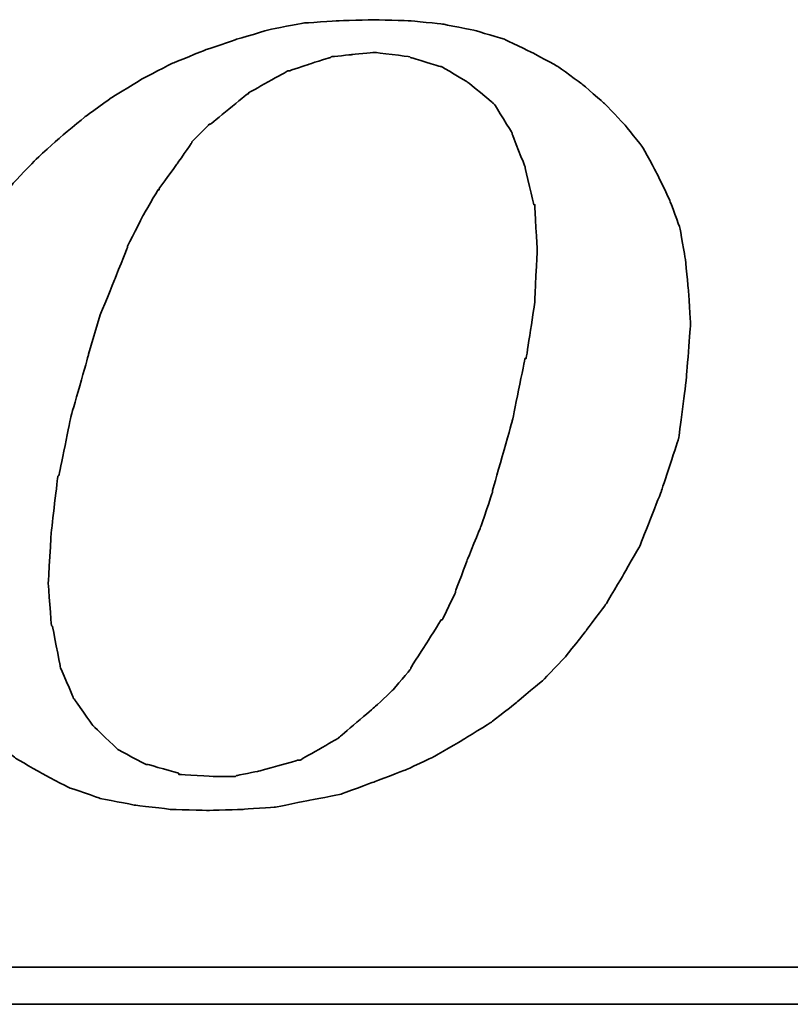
# Model space of a CAD drawing. Extents: x -57 to 243, y 96 to 458.
# Tile 31 of 46: x 221.91 to 223.65, y 128.15 to 130.37. Entities that reach past the tile are written whole.
import ezdxf

# ---------------------------------------------------------------- set-up
doc = ezdxf.new("R2010")
doc.units = 0
doc.header["$MEASUREMENT"] = 0
doc.layers.add('DIM', color=4, linetype='CONTINUOUS')
doc.layers.add('layer 1', color=7, linetype='CONTINUOUS')

# ---------------------------------------------------------------- blocks, each defined once
blk = doc.blocks.new('TBI MOTION logo(完整正式版)')
at = {"layer": 'layer 1', "color": 22, "lineweight": 35}
for points, knots in [([(-11.34375, -6.98375), (-11.34375, -6.98375), (-10.91375, -7.43875), (-10.91375, -7.43875), (-10.91375, -7.43875), (-10.91375, -7.43875), (-10.38625, -7.87125), (-10.38625, -7.87125), (-10.38625, -7.87125), (-10.38625, -7.87125), (-9.81125, -8.20375), (-9.81125, -8.20375), (-9.81125, -8.20375), (-9.81125, -8.20375), (-9.21125, -8.51875), (-9.21125, -8.51875), (-9.21125, -8.51875), (-9.21125, -8.51875), (-8.51625, -8.75875), (-8.51625, -8.75875), (-8.51625, -8.75875), (-8.51625, -8.75875), (-7.77125, -8.90375), (-7.77125, -8.90375), (-7.77125, -8.90375), (-7.77125, -8.90375), (-6.97875, -8.99875), (-6.97875, -8.99875), (-6.97875, -8.99875), (-6.97875, -8.99875), (-6.14125, -9.02375), (-6.14125, -9.02375), (-6.14125, -9.02375), (-6.14125, -9.02375), (-5.37125, -8.99875), (-5.37125, -8.99875), (-5.37125, -8.99875), (-5.37125, -8.99875), (-4.65375, -8.94875), (-4.65375, -8.94875), (-4.65375, -8.94875), (-4.65375, -8.94875), (-3.93375, -8.80625), (-3.93375, -8.80625), (-3.93375, -8.80625), (-3.93375, -8.80625), (-3.21375, -8.66375), (-3.21375, -8.66375), (-3.21375, -8.66375), (-3.21375, -8.66375), (-2.49375, -8.39875), (-2.49375, -8.39875), (-2.49375, -8.39875), (-2.49375, -8.39875), (-1.79875, -8.13375), (-1.79875, -8.13375), (-1.79875, -8.13375), (-1.79875, -8.13375), (-1.17375, -7.84375), (-1.17375, -7.84375), (-1.17375, -7.84375), (-1.17375, -7.84375), (-0.52375, -7.46375), (-0.52375, -7.46375), (-0.52375, -7.46375), (-0.52375, -7.46375), (0.10124, -7.07875), (0.10124, -7.07875), (0.10124, -7.07875), (0.10124, -7.07875), (0.67625, -6.62375), (0.67625, -6.62375), (0.67625, -6.62375), (0.67625, -6.62375), (1.24874, -6.14375), (1.24874, -6.14375), (1.24874, -6.14375), (1.24874, -6.14375), (1.72874, -5.64125), (1.72874, -5.64125), (1.72874, -5.64125), (1.72874, -5.64125), (2.18624, -5.06375), (2.18624, -5.06375), (2.18624, -5.06375), (2.18624, -5.06375), (2.61625, -4.48874), (2.61625, -4.48874), (2.61625, -4.48874), (2.61625, -4.48874), (3.00125, -3.83874), (3.00125, -3.83874), (3.00125, -3.83874), (3.00125, -3.83874), (3.36124, -3.21374), (3.36124, -3.21374), (3.36124, -3.21374), (3.36124, -3.21374), (3.84374, -1.99125), (3.84374, -1.99125), (3.84374, -1.99125), (3.84374, -1.99125), (4.22625, -0.81875), (4.22625, -0.81875), (4.22625, -0.81875), (4.22625, -0.81875), (4.39125, 0.45624), (4.39125, 0.45624), (4.39125, 0.45624), (4.39125, 0.45624), (4.48874, 1.70124), (4.48874, 1.70124), (4.48874, 1.70124), (4.48874, 1.70124), (4.43874, 2.44625), (4.43874, 2.44625), (4.43874, 2.44625), (4.43874, 2.44625), (4.36874, 3.14125), (4.36874, 3.14125), (4.36874, 3.14125), (4.36874, 3.14125), (4.25125, 3.81125), (4.25125, 3.81125), (4.25125, 3.81125), (4.25125, 3.81125), (4.03124, 4.41125), (4.03124, 4.41125), (4.03124, 4.41125), (4.03124, 4.41125), (3.74374, 5.01125), (3.74374, 5.01125), (3.74374, 5.01125), (3.74374, 5.01125), (3.43124, 5.58875), (3.43124, 5.58875), (3.43124, 5.58875), (3.43124, 5.58875), (3.02625, 6.09125), (3.02625, 6.09125), (3.02625, 6.09125), (3.02625, 6.09125), (2.59374, 6.54875), (2.59374, 6.54875), (2.59374, 6.54875), (2.59374, 6.54875), (2.09124, 6.98125), (2.09124, 6.98125), (2.09124, 6.98125), (2.09124, 6.98125), (1.56124, 7.36625), (1.56124, 7.36625), (1.56124, 7.36625), (1.56124, 7.36625), (0.98624, 7.67625), (0.98624, 7.67625), (0.98624, 7.67625), (0.98624, 7.67625), (0.38624, 7.96375), (0.38624, 7.96375), (0.38624, 7.96375), (0.38624, 7.96375), (-0.25875, 8.15625), (-0.25875, 8.15625), (-0.25875, 8.15625), (-0.25875, 8.15625), (-0.98125, 8.30125), (-0.98125, 8.30125), (-0.98125, 8.30125), (-0.98125, 8.30125), (-1.70124, 8.37125), (-1.70124, 8.37125), (-1.70124, 8.37125), (-1.70124, 8.37125), (-2.49375, 8.39624), (-2.49375, 8.39624), (-2.49375, 8.39624), (-2.49375, 8.39624), (-3.28625, 8.37125), (-3.28625, 8.37125), (-3.28625, 8.37125), (-3.28625, 8.37125), (-4.05125, 8.32125), (-4.05125, 8.32125), (-4.05125, 8.32125), (-4.05125, 8.32125), (-4.77375, 8.18125), (-4.77375, 8.18125), (-4.77375, 8.18125), (-4.77375, 8.18125), (-5.51625, 7.96375), (-5.51625, 7.96375), (-5.51625, 7.96375), (-5.51625, 7.96375), (-6.21125, 7.72625), (-6.21125, 7.72625), (-6.21125, 7.72625), (-6.21125, 7.72625), (-6.92875, 7.43625), (-6.92875, 7.43625), (-6.92875, 7.43625), (-6.92875, 7.43625), (-7.57875, 7.10125), (-7.57875, 7.10125), (-7.57875, 7.10125), (-7.57875, 7.10125), (-8.24875, 6.69125), (-8.24875, 6.69125), (-8.24875, 6.69125), (-8.24875, 6.69125), (-8.84875, 6.26125), (-8.84875, 6.26125), (-8.84875, 6.26125), (-8.84875, 6.26125), (-9.42625, 5.78125), (-9.42625, 5.78125), (-9.42625, 5.78125), (-9.42625, 5.78125), (-9.95375, 5.30125), (-9.95375, 5.30125), (-9.95375, 5.30125), (-9.95375, 5.30125), (-10.43375, 4.79624), (-10.43375, 4.79624), (-10.43375, 4.79624), (-10.43375, 4.79624), (-10.88875, 4.22125), (-10.88875, 4.22125), (-10.88875, 4.22125), (-10.88875, 4.22125), (-11.29875, 3.69375), (-11.29875, 3.69375), (-11.29875, 3.69375), (-11.29875, 3.69375), (-11.63375, 3.09125), (-11.63375, 3.09125), (-11.63375, 3.09125), (-11.63375, 3.09125), (-11.91875, 2.49625), (-11.91875, 2.49625), (-11.91875, 2.49625), (-11.91875, 2.49625), (-12.44875, 1.24625), (-12.44875, 1.24625), (-12.44875, 1.24625), (-12.44875, 1.24625), (-12.80875, 0.06874), (-12.80875, 0.06874), (-12.80875, 0.06874), (-12.80875, 0.06874), (-12.99875, -1.07875), (-12.99875, -1.07875), (-12.99875, -1.07875), (-12.99875, -1.07875), (-13.09375, -2.18375), (-13.09375, -2.18375), (-13.09375, -2.18375), (-13.09375, -2.18375), (-13.04875, -2.85375), (-13.04875, -2.85375), (-13.04875, -2.85375), (-13.04875, -2.85375), (-12.97375, -3.50375), (-12.97375, -3.50375), (-12.97375, -3.50375), (-12.97375, -3.50375), (-12.95375, -3.50375), (-12.95375, -3.50375), (-12.95375, -3.50375), (-12.95375, -3.50375), (-12.85375, -4.17375), (-12.85375, -4.17375), (-12.85375, -4.17375), (-12.85375, -4.17375), (-12.63875, -4.77624), (-12.63875, -4.77624), (-12.63875, -4.77624), (-12.63875, -4.77624), (-12.39875, -5.35125), (-12.39875, -5.35125), (-12.39875, -5.35125), (-12.39875, -5.35125), (-12.11375, -5.92875), (-12.11375, -5.92875), (-12.11375, -5.92875), (-12.11375, -5.92875), (-11.75375, -6.45375), (-11.75375, -6.45375), (-11.75375, -6.45375), (-11.75375, -6.45375), (-11.34375, -6.98375), (-11.34375, -6.98375)], [0, 0, 0, 0, 0.01369863, 0.01369863, 0.01369863, 0.01369864, 0.02739726, 0.02739726, 0.02739726, 0.02739727, 0.04109589, 0.04109589, 0.04109589, 0.0410959, 0.05479452, 0.05479452, 0.05479452, 0.05479453, 0.06849315, 0.06849315, 0.06849315, 0.06849316, 0.08219178, 0.08219178, 0.08219178, 0.08219179, 0.09589041, 0.09589041, 0.09589041, 0.09589042, 0.10958904, 0.10958904, 0.10958904, 0.10958905, 0.12328767, 0.12328767, 0.12328767, 0.12328768, 0.1369863, 0.1369863, 0.1369863, 0.13698631, 0.15068493, 0.15068493, 0.15068493, 0.15068494, 0.16438356, 0.16438356, 0.16438356, 0.16438357, 0.17808219, 0.17808219, 0.17808219, 0.1780822, 0.19178082, 0.19178082, 0.19178082, 0.19178083, 0.20547945, 0.20547945, 0.20547945, 0.20547946, 0.21917808, 0.21917808, 0.21917808, 0.21917809, 0.23287671, 0.23287671, 0.23287671, 0.23287672, 0.24657534, 0.24657534, 0.24657534, 0.24657535, 0.26027397, 0.26027397, 0.26027397, 0.26027398, 0.2739726, 0.2739726, 0.2739726, 0.27397261, 0.28767123, 0.28767123, 0.28767123, 0.28767124, 0.30136986, 0.30136986, 0.30136986, 0.30136987, 0.31506849, 0.31506849, 0.31506849, 0.3150685, 0.32876712, 0.32876712, 0.32876712, 0.32876713, 0.34246575, 0.34246575, 0.34246575, 0.34246576, 0.35616438, 0.35616438, 0.35616438, 0.35616439, 0.36986301, 0.36986301, 0.36986301, 0.36986302, 0.38356164, 0.38356164, 0.38356164, 0.38356165, 0.39726027, 0.39726027, 0.39726027, 0.39726028, 0.4109589, 0.4109589, 0.4109589, 0.41095891, 0.42465753, 0.42465753, 0.42465753, 0.42465754, 0.43835616, 0.43835616, 0.43835616, 0.43835617, 0.45205479, 0.45205479, 0.45205479, 0.4520548, 0.46575342, 0.46575342, 0.46575342, 0.46575343, 0.47945205, 0.47945205, 0.47945205, 0.47945206, 0.49315068, 0.49315068, 0.49315068, 0.49315069, 0.50684932, 0.50684932, 0.50684932, 0.50684933, 0.52054795, 0.52054795, 0.52054795, 0.52054796, 0.53424658, 0.53424658, 0.53424658, 0.53424659, 0.54794521, 0.54794521, 0.54794521, 0.54794522, 0.56164384, 0.56164384, 0.56164384, 0.56164385, 0.57534247, 0.57534247, 0.57534247, 0.57534248, 0.5890411, 0.5890411, 0.5890411, 0.58904111, 0.60273973, 0.60273973, 0.60273973, 0.60273974, 0.61643836, 0.61643836, 0.61643836, 0.61643837, 0.63013699, 0.63013699, 0.63013699, 0.630137, 0.64383562, 0.64383562, 0.64383562, 0.64383563, 0.65753425, 0.65753425, 0.65753425, 0.65753426, 0.67123288, 0.67123288, 0.67123288, 0.67123289, 0.68493151, 0.68493151, 0.68493151, 0.68493152, 0.69863014, 0.69863014, 0.69863014, 0.69863015, 0.71232877, 0.71232877, 0.71232877, 0.71232878, 0.7260274, 0.7260274, 0.7260274, 0.72602741, 0.73972603, 0.73972603, 0.73972603, 0.73972604, 0.75342466, 0.75342466, 0.75342466, 0.75342467, 0.76712329, 0.76712329, 0.76712329, 0.7671233, 0.78082192, 0.78082192, 0.78082192, 0.78082193, 0.79452055, 0.79452055, 0.79452055, 0.79452056, 0.80821918, 0.80821918, 0.80821918, 0.80821919, 0.82191781, 0.82191781, 0.82191781, 0.82191782, 0.83561644, 0.83561644, 0.83561644, 0.83561645, 0.84931507, 0.84931507, 0.84931507, 0.84931508, 0.8630137, 0.8630137, 0.8630137, 0.86301371, 0.87671233, 0.87671233, 0.87671233, 0.87671234, 0.89041096, 0.89041096, 0.89041096, 0.89041097, 0.90410959, 0.90410959, 0.90410959, 0.9041096, 0.91780822, 0.91780822, 0.91780822, 0.91780823, 0.93150685, 0.93150685, 0.93150685, 0.93150686, 0.94520548, 0.94520548, 0.94520548, 0.94520549, 0.95890411, 0.95890411, 0.95890411, 0.95890412, 0.97260274, 0.97260274, 0.97260274, 0.97260275, 0.98630137, 0.98630137, 0.98630137, 0.98630138, 1, 1, 1, 1]), ([(-8.77875, 1.03124), (-8.77875, 1.03124), (-8.51625, 1.89625), (-8.51625, 1.89625), (-8.51625, 1.89625), (-8.51625, 1.89625), (-8.20375, 2.66375), (-8.20375, 2.66375), (-8.20375, 2.66375), (-8.20375, 2.66375), (-7.91625, 3.38125), (-7.91625, 3.38125), (-7.91625, 3.38125), (-7.91625, 3.38125), (-7.91625, 3.40624), (-7.91625, 3.40624), (-7.91625, 3.40624), (-7.91625, 3.40624), (-7.57875, 4.07624), (-7.57875, 4.07624), (-7.57875, 4.07624), (-7.57875, 4.07624), (-7.24375, 4.65125), (-7.24375, 4.65125), (-7.24375, 4.65125), (-7.24375, 4.65125), (-7.21875, 4.65125), (-7.21875, 4.65125), (-7.21875, 4.65125), (-7.21875, 4.65125), (-7.21875, 4.67624), (-7.21875, 4.67624), (-7.21875, 4.67624), (-7.21875, 4.67624), (-6.83625, 5.20375), (-6.83625, 5.20375), (-6.83625, 5.20375), (-6.83625, 5.20375), (-6.49875, 5.68625), (-6.49875, 5.68625), (-6.49875, 5.68625), (-6.49875, 5.68625), (-6.49875, 5.70625), (-6.49875, 5.70625), (-6.49875, 5.70625), (-6.49875, 5.70625), (-6.11625, 6.09125), (-6.11625, 6.09125), (-6.11625, 6.09125), (-6.11625, 6.09125), (-6.09125, 6.09125), (-6.09125, 6.09125), (-6.09125, 6.09125), (-6.09125, 6.09125), (-5.27375, 6.76625), (-5.27375, 6.76625), (-5.27375, 6.76625), (-5.27375, 6.76625), (-5.24875, 6.76625), (-5.24875, 6.76625), (-5.24875, 6.76625), (-5.24875, 6.76625), (-5.24875, 6.78625), (-5.24875, 6.78625), (-5.24875, 6.78625), (-5.24875, 6.78625), (-4.38875, 7.26624), (-4.38875, 7.26624), (-4.38875, 7.26624), (-4.38875, 7.26624), (-4.36125, 7.26624), (-4.36125, 7.26624), (-4.36125, 7.26624), (-4.36125, 7.26624), (-3.93375, 7.41125), (-3.93375, 7.41125), (-3.93375, 7.41125), (-3.93375, 7.41125), (-3.47375, 7.55625), (-3.47375, 7.55625), (-3.47375, 7.55625), (-3.47375, 7.55625), (-3.45375, 7.55625), (-3.45375, 7.55625), (-3.45375, 7.55625), (-3.45375, 7.55625), (-3.42875, 7.58124), (-3.42875, 7.58124), (-3.42875, 7.58124), (-3.42875, 7.58124), (-2.97375, 7.62625), (-2.97375, 7.62625), (-2.97375, 7.62625), (-2.97375, 7.62625), (-2.49375, 7.67625), (-2.49375, 7.67625), (-2.49375, 7.67625), (-2.49375, 7.67625), (-2.46875, 7.67625), (-2.46875, 7.67625), (-2.46875, 7.67625), (-2.46875, 7.67625), (-1.70124, 7.58124), (-1.70124, 7.58124), (-1.70124, 7.58124), (-1.70124, 7.58124), (-1.67875, 7.55625), (-1.67875, 7.55625), (-1.67875, 7.55625), (-1.67875, 7.55625), (-1.65375, 7.55625), (-1.65375, 7.55625), (-1.65375, 7.55625), (-1.65375, 7.55625), (-1.03125, 7.36625), (-1.03125, 7.36625), (-1.03125, 7.36625), (-1.03125, 7.36625), (-1.00625, 7.36625), (-1.00625, 7.36625), (-1.00625, 7.36625), (-1.00625, 7.36625), (-0.43124, 7.02624), (-0.43124, 7.02624), (-0.43124, 7.02624), (-0.43124, 7.02624), (-0.40625, 7.00624), (-0.40625, 7.00624), (-0.40625, 7.00624), (-0.40625, 7.00624), (0.12124, 6.57124), (0.12124, 6.57124), (0.12124, 6.57124), (0.12124, 6.57124), (0.14624, 6.54875), (0.14624, 6.54875), (0.14624, 6.54875), (0.14624, 6.54875), (0.17124, 6.52375), (0.17124, 6.52375), (0.17124, 6.52375), (0.17124, 6.52375), (0.55625, 5.89875), (0.55625, 5.89875), (0.55625, 5.89875), (0.55625, 5.89875), (0.55625, 5.87625), (0.55625, 5.87625), (0.55625, 5.87625), (0.55625, 5.87625), (0.84124, 5.15625), (0.84124, 5.15625), (0.84124, 5.15625), (0.84124, 5.15625), (0.84124, 5.13125), (0.84124, 5.13125), (0.84124, 5.13125), (0.84124, 5.13125), (1.03624, 4.31875), (1.03624, 4.31875), (1.03624, 4.31875), (1.03624, 4.31875), (1.05624, 4.31875), (1.05624, 4.31875), (1.05624, 4.31875), (1.05624, 4.31875), (1.05624, 4.29125), (1.05624, 4.29125), (1.05624, 4.29125), (1.05624, 4.29125), (1.10625, 3.33125), (1.10625, 3.33125), (1.10625, 3.33125), (1.10625, 3.33125), (1.10625, 3.30875), (1.10625, 3.30875), (1.10625, 3.30875), (1.10625, 3.30875), (1.05624, 2.20624), (1.05624, 2.20624), (1.05624, 2.20624), (1.05624, 2.20624), (1.05624, 2.18124), (1.05624, 2.18124), (1.05624, 2.18124), (1.05624, 2.18124), (0.86624, 0.93624), (0.86624, 0.93624), (0.86624, 0.93624), (0.86624, 0.93624), (0.84124, 0.93624), (0.84124, 0.93624), (0.84124, 0.93624), (0.84124, 0.93624), (0.55625, -0.45874), (0.55625, -0.45874), (0.55625, -0.45874), (0.55625, -0.45874), (0.12124, -1.99125), (0.12124, -1.99125), (0.12124, -1.99125), (0.12124, -1.99125), (0.12124, -2.01874), (0.12124, -2.01874), (0.12124, -2.01874), (0.12124, -2.01874), (-0.13874, -2.78375), (-0.13874, -2.78375), (-0.13874, -2.78375), (-0.13874, -2.78375), (-0.43124, -3.50375), (-0.43124, -3.50375), (-0.43124, -3.50375), (-0.43124, -3.50375), (-0.69375, -4.19875), (-0.69375, -4.19875), (-0.69375, -4.19875), (-0.69375, -4.19875), (-0.69375, -4.22375), (-0.69375, -4.22375), (-0.69375, -4.22375), (-0.69375, -4.22375), (-0.98125, -4.82374), (-0.98125, -4.82374), (-0.98125, -4.82374), (-0.98125, -4.82374), (-1.00625, -4.82374), (-1.00625, -4.82374), (-1.00625, -4.82374), (-1.00625, -4.82374), (-1.33875, -5.35125), (-1.33875, -5.35125), (-1.33875, -5.35125), (-1.33875, -5.35125), (-1.67875, -5.87875), (-1.67875, -5.87875), (-1.67875, -5.87875), (-1.67875, -5.87875), (-1.67875, -5.90375), (-1.67875, -5.90375), (-1.67875, -5.90375), (-1.67875, -5.90375), (-2.05875, -6.35875), (-2.05875, -6.35875), (-2.05875, -6.35875), (-2.05875, -6.35875), (-2.08375, -6.38375), (-2.08375, -6.38375), (-2.08375, -6.38375), (-2.08375, -6.38375), (-2.46875, -6.74375), (-2.46875, -6.74375), (-2.46875, -6.74375), (-2.46875, -6.74375), (-3.25875, -7.41625), (-3.25875, -7.41625), (-3.25875, -7.41625), (-3.25875, -7.41625), (-3.28625, -7.43875), (-3.28625, -7.43875), (-3.28625, -7.43875), (-3.28625, -7.43875), (-4.12375, -7.91875), (-4.12375, -7.91875), (-4.12375, -7.91875), (-4.12375, -7.91875), (-4.14875, -7.91875), (-4.14875, -7.91875), (-4.14875, -7.91875), (-4.14875, -7.91875), (-4.17125, -7.91875), (-4.17125, -7.91875), (-4.17125, -7.91875), (-4.17125, -7.91875), (-5.03375, -8.15875), (-5.03375, -8.15875), (-5.03375, -8.15875), (-5.03375, -8.15875), (-5.51625, -8.25625), (-5.51625, -8.25625), (-5.51625, -8.25625), (-5.51625, -8.25625), (-5.54125, -8.27875), (-5.54125, -8.27875), (-5.54125, -8.27875), (-5.54125, -8.27875), (-5.56375, -8.27875), (-5.56375, -8.27875), (-5.56375, -8.27875), (-5.56375, -8.27875), (-5.99625, -8.27875), (-5.99625, -8.27875), (-5.99625, -8.27875), (-5.99625, -8.27875), (-6.76375, -8.23125), (-6.76375, -8.23125), (-6.76375, -8.23125), (-6.76375, -8.23125), (-6.78875, -8.23125), (-6.78875, -8.23125), (-6.78875, -8.23125), (-6.78875, -8.23125), (-6.78875, -8.20375), (-6.78875, -8.20375), (-6.78875, -8.20375), (-6.78875, -8.20375), (-7.45875, -8.01375), (-7.45875, -8.01375), (-7.45875, -8.01375), (-7.45875, -8.01375), (-7.48375, -8.01375), (-7.48375, -8.01375), (-7.48375, -8.01375), (-7.48375, -8.01375), (-7.50875, -8.01375), (-7.50875, -8.01375), (-7.50875, -8.01375), (-7.50875, -8.01375), (-8.13125, -7.67875), (-8.13125, -7.67875), (-8.13125, -7.67875), (-8.13125, -7.67875), (-8.15625, -7.65375), (-8.15625, -7.65375), (-8.15625, -7.65375), (-8.15625, -7.65375), (-8.65875, -7.17375), (-8.65875, -7.17375), (-8.65875, -7.17375), (-8.65875, -7.17375), (-8.68375, -7.14875), (-8.68375, -7.14875), (-8.68375, -7.14875), (-8.68375, -7.14875), (-9.08875, -6.57375), (-9.08875, -6.57375), (-9.08875, -6.57375), (-9.08875, -6.57375), (-9.11375, -6.54875), (-9.11375, -6.54875), (-9.11375, -6.54875), (-9.11375, -6.54875), (-9.11375, -6.52875), (-9.11375, -6.52875), (-9.11375, -6.52875), (-9.11375, -6.52875), (-9.40375, -5.85375), (-9.40375, -5.85375), (-9.40375, -5.85375), (-9.40375, -5.85375), (-9.40375, -5.82875), (-9.40375, -5.82875), (-9.40375, -5.82875), (-9.40375, -5.82875), (-9.56875, -4.96875), (-9.56875, -4.96875), (-9.56875, -4.96875), (-9.56875, -4.96875), (-9.59375, -4.94375), (-9.59375, -4.94375), (-9.59375, -4.94375), (-9.59375, -4.94375), (-9.66375, -4.03375), (-9.66375, -4.03375), (-9.66375, -4.03375), (-9.66375, -4.03375), (-9.66375, -4.00875), (-9.66375, -4.00875), (-9.66375, -4.00875), (-9.66375, -4.00875), (-9.59375, -2.85375), (-9.59375, -2.85375), (-9.59375, -2.85375), (-9.59375, -2.85375), (-9.45125, -1.65875), (-9.45125, -1.65875), (-9.45125, -1.65875), (-9.45125, -1.65875), (-9.42625, -1.63375), (-9.42625, -1.63375), (-9.42625, -1.63375), (-9.42625, -1.63375), (-9.16125, -0.33875), (-9.16125, -0.33875), (-9.16125, -0.33875), (-9.16125, -0.33875), (-8.77875, 1.00624), (-8.77875, 1.00624), (-8.77875, 1.00624), (-8.77875, 1.00624), (-8.77875, 1.03124), (-8.77875, 1.03124)], [0, 0, 0, 0, 0.01020408, 0.01020408, 0.01020408, 0.01020409, 0.02040816, 0.02040816, 0.02040816, 0.02040817, 0.03061224, 0.03061224, 0.03061224, 0.03061225, 0.04081633, 0.04081633, 0.04081633, 0.04081634, 0.05102041, 0.05102041, 0.05102041, 0.05102042, 0.06122449, 0.06122449, 0.06122449, 0.0612245, 0.07142857, 0.07142857, 0.07142857, 0.07142858, 0.08163265, 0.08163265, 0.08163265, 0.08163266, 0.09183673, 0.09183673, 0.09183673, 0.09183674, 0.10204082, 0.10204082, 0.10204082, 0.10204083, 0.1122449, 0.1122449, 0.1122449, 0.11224491, 0.12244898, 0.12244898, 0.12244898, 0.12244899, 0.13265306, 0.13265306, 0.13265306, 0.13265307, 0.14285714, 0.14285714, 0.14285714, 0.14285715, 0.15306122, 0.15306122, 0.15306122, 0.15306123, 0.16326531, 0.16326531, 0.16326531, 0.16326532, 0.17346939, 0.17346939, 0.17346939, 0.1734694, 0.18367347, 0.18367347, 0.18367347, 0.18367348, 0.19387755, 0.19387755, 0.19387755, 0.19387756, 0.20408163, 0.20408163, 0.20408163, 0.20408164, 0.21428571, 0.21428571, 0.21428571, 0.21428572, 0.2244898, 0.2244898, 0.2244898, 0.22448981, 0.23469388, 0.23469388, 0.23469388, 0.23469389, 0.24489796, 0.24489796, 0.24489796, 0.24489797, 0.25510204, 0.25510204, 0.25510204, 0.25510205, 0.26530612, 0.26530612, 0.26530612, 0.26530613, 0.2755102, 0.2755102, 0.2755102, 0.27551021, 0.28571429, 0.28571429, 0.28571429, 0.2857143, 0.29591837, 0.29591837, 0.29591837, 0.29591838, 0.30612245, 0.30612245, 0.30612245, 0.30612246, 0.31632653, 0.31632653, 0.31632653, 0.31632654, 0.32653061, 0.32653061, 0.32653061, 0.32653062, 0.33673469, 0.33673469, 0.33673469, 0.3367347, 0.34693878, 0.34693878, 0.34693878, 0.34693879, 0.35714286, 0.35714286, 0.35714286, 0.35714287, 0.36734694, 0.36734694, 0.36734694, 0.36734695, 0.37755102, 0.37755102, 0.37755102, 0.37755103, 0.3877551, 0.3877551, 0.3877551, 0.38775511, 0.39795918, 0.39795918, 0.39795918, 0.39795919, 0.40816327, 0.40816327, 0.40816327, 0.40816328, 0.41836735, 0.41836735, 0.41836735, 0.41836736, 0.42857143, 0.42857143, 0.42857143, 0.42857144, 0.43877551, 0.43877551, 0.43877551, 0.43877552, 0.44897959, 0.44897959, 0.44897959, 0.4489796, 0.45918367, 0.45918367, 0.45918367, 0.45918368, 0.46938776, 0.46938776, 0.46938776, 0.46938777, 0.47959184, 0.47959184, 0.47959184, 0.47959185, 0.48979592, 0.48979592, 0.48979592, 0.48979593, 0.5, 0.5, 0.5, 0.50000001, 0.51020408, 0.51020408, 0.51020408, 0.51020409, 0.52040816, 0.52040816, 0.52040816, 0.52040817, 0.53061224, 0.53061224, 0.53061224, 0.53061225, 0.54081633, 0.54081633, 0.54081633, 0.54081634, 0.55102041, 0.55102041, 0.55102041, 0.55102042, 0.56122449, 0.56122449, 0.56122449, 0.5612245, 0.57142857, 0.57142857, 0.57142857, 0.57142858, 0.58163265, 0.58163265, 0.58163265, 0.58163266, 0.59183673, 0.59183673, 0.59183673, 0.59183674, 0.60204082, 0.60204082, 0.60204082, 0.60204083, 0.6122449, 0.6122449, 0.6122449, 0.61224491, 0.62244898, 0.62244898, 0.62244898, 0.62244899, 0.63265306, 0.63265306, 0.63265306, 0.63265307, 0.64285714, 0.64285714, 0.64285714, 0.64285715, 0.65306122, 0.65306122, 0.65306122, 0.65306123, 0.66326531, 0.66326531, 0.66326531, 0.66326532, 0.67346939, 0.67346939, 0.67346939, 0.6734694, 0.68367347, 0.68367347, 0.68367347, 0.68367348, 0.69387755, 0.69387755, 0.69387755, 0.69387756, 0.70408163, 0.70408163, 0.70408163, 0.70408164, 0.71428571, 0.71428571, 0.71428571, 0.71428572, 0.7244898, 0.7244898, 0.7244898, 0.72448981, 0.73469388, 0.73469388, 0.73469388, 0.73469389, 0.74489796, 0.74489796, 0.74489796, 0.74489797, 0.75510204, 0.75510204, 0.75510204, 0.75510205, 0.76530612, 0.76530612, 0.76530612, 0.76530613, 0.7755102, 0.7755102, 0.7755102, 0.77551021, 0.78571429, 0.78571429, 0.78571429, 0.7857143, 0.79591837, 0.79591837, 0.79591837, 0.79591838, 0.80612245, 0.80612245, 0.80612245, 0.80612246, 0.81632653, 0.81632653, 0.81632653, 0.81632654, 0.82653061, 0.82653061, 0.82653061, 0.82653062, 0.83673469, 0.83673469, 0.83673469, 0.8367347, 0.84693878, 0.84693878, 0.84693878, 0.84693879, 0.85714286, 0.85714286, 0.85714286, 0.85714287, 0.86734694, 0.86734694, 0.86734694, 0.86734695, 0.87755102, 0.87755102, 0.87755102, 0.87755103, 0.8877551, 0.8877551, 0.8877551, 0.88775511, 0.89795918, 0.89795918, 0.89795918, 0.89795919, 0.90816327, 0.90816327, 0.90816327, 0.90816328, 0.91836735, 0.91836735, 0.91836735, 0.91836736, 0.92857143, 0.92857143, 0.92857143, 0.92857144, 0.93877551, 0.93877551, 0.93877551, 0.93877552, 0.94897959, 0.94897959, 0.94897959, 0.9489796, 0.95918367, 0.95918367, 0.95918367, 0.95918368, 0.96938776, 0.96938776, 0.96938776, 0.96938777, 0.97959184, 0.97959184, 0.97959184, 0.97959185, 0.98979592, 0.98979592, 0.98979592, 0.98979593, 1, 1, 1, 1]), ([(75.90875, -9.47875), (75.90875, -9.47875), (75.90875, -12.28625), (75.90875, -12.28625), (75.90875, -12.28625), (75.90875, -12.28625), (75.90875, -12.47875), (75.90875, -12.47875), (75.90875, -12.47875), (75.90875, -12.47875), (75.71625, -12.47875), (75.71625, -12.47875), (75.71625, -12.47875), (75.71625, -12.47875), (-88.32875, -12.47875), (-88.32875, -12.47875), (-88.32875, -12.47875), (-88.32875, -12.47875), (-88.32875, -13.29375), (-88.32875, -13.29375), (-88.32875, -13.29375), (-88.32875, -13.29375), (82.89125, -13.29375), (82.89125, -13.29375), (82.89125, -13.29375), (82.89125, -13.29375), (75.90875, -9.47875), (75.90875, -9.47875)], [0, 0, 0, 0, 0.14285714, 0.14285714, 0.14285714, 0.14285715, 0.28571429, 0.28571429, 0.28571429, 0.2857143, 0.42857143, 0.42857143, 0.42857143, 0.42857144, 0.57142857, 0.57142857, 0.57142857, 0.57142858, 0.71428571, 0.71428571, 0.71428571, 0.71428572, 0.85714286, 0.85714286, 0.85714286, 0.85714287, 1, 1, 1, 1])]:
    blk.add_open_spline(points, degree=3, knots=knots, dxfattribs=at)

msp = doc.modelspace()

# ---------------------------------------------------------------- block references
at = {"layer": 'DIM', "color": 7, "xscale": 0.1021636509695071, "yscale": 0.1021636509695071, "zscale": 0.1021636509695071}
msp.add_blockref('TBI MOTION logo(完整正式版)', (222.965, 129.5093), dxfattribs=at)

doc.saveas('drawing.dxf')
